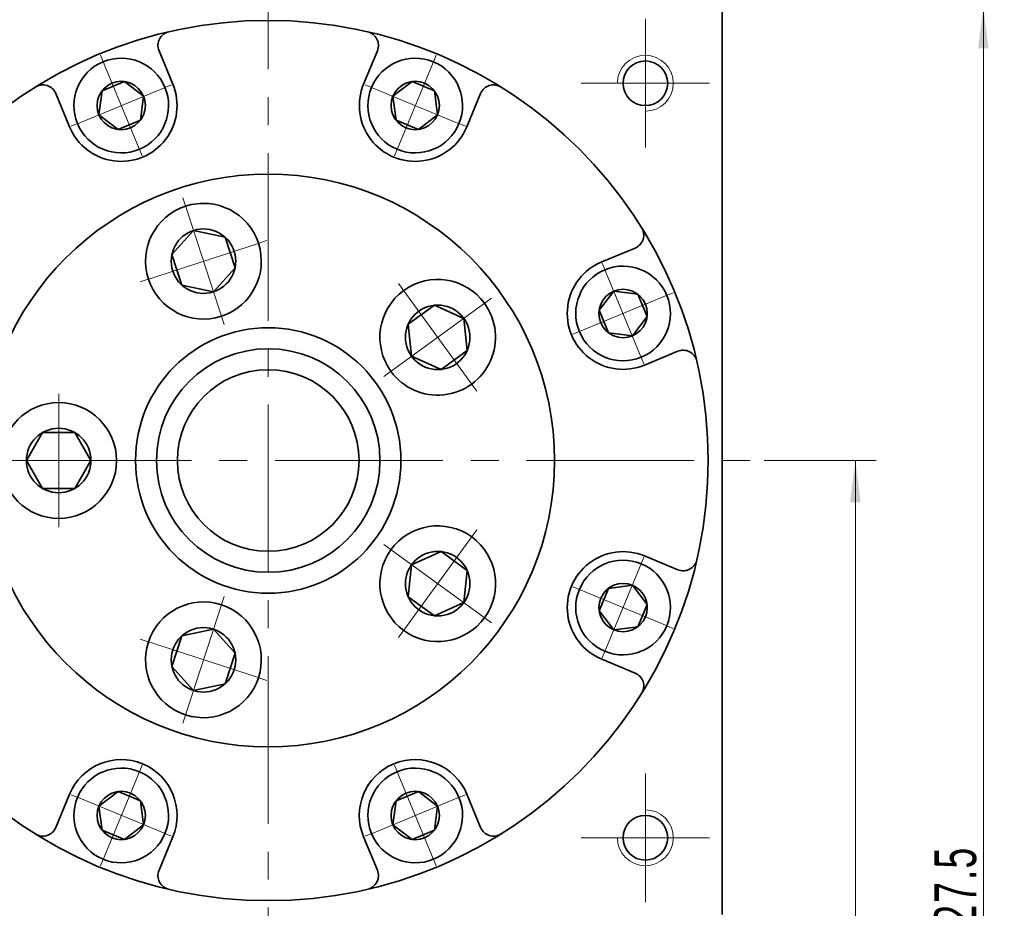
# Model space of a CAD drawing. Header units: millimetres. Extents: x 2 to 395, y 31 to 307.
# Tile 6 of 8: x 258 to 328, y 212 to 275. Entities that reach past the tile are written whole.
import ezdxf

# ---------------------------------------------------------------- set-up
doc = ezdxf.new("R2010")
doc.units = ezdxf.units.MM
doc.set_wipeout_variables(frame=1)
doc.linetypes.add('点画线', pattern=[18, 12, -2, 2, -2])
doc.layers.get('0').update_dxf_attribs({"lineweight": 35})
for name, color, linetype, lineweight in [('中心线层', 1, '点画线', 18), ('尺寸线层', 3, 'Continuous', 18), ('粗实线层', 7, 'Continuous', 35)]:
    doc.layers.add(name, color=color, linetype=linetype, lineweight=lineweight)
doc.styles.add('标准', font='txt', dxfattribs={"width": 0.667})
doc.dimstyles.new('a4-1-1', dxfattribs={"dimtxt": 3, "dimasz": 3, "dimexe": 1.5, "dimexo": 0, "dimgap": 0.5, "dimtad": 1, "dimdec": 3, "dimdsep": 46, "dimtxsty": '标准', "dimblk": '_CAXARROW', "dimcen": 0, "dimdle": 4, "dimazin": 2, "dimtfac": 0.707107, "dimtdec": 3, "dimtix": 1, "dimtmove": 2, "dimatfit": 3, "dimfxl": 0, "dimfrac": 2, "dimtolj": 1, "dimtzin": 0, "dimarcsym": 0})

# ---------------------------------------------------------------- blocks, each defined once
blk = doc.blocks.new('*X31')
at = {"layer": '尺寸线层', "linetype": 'Continuous'}
for points in [[(317.392, 243.922), (317.767, 240.922), (317.017, 240.922)], [(317.392, 148.922), (317.767, 151.922), (317.017, 151.922)]]:
    blk.add_hatch(color=0, dxfattribs=at).paths.add_polyline_path(points, flags=0)
at = {"layer": '尺寸线层', "color": 0, "linetype": 'Continuous'}
for p, q in [((310.859, 243.922), (318.892, 243.922)), ((317.392, 243.922), (317.392, 148.922)), ((280.859, 148.922), (318.892, 148.922))]:
    blk.add_line(p, q, dxfattribs=at)
at = {"layer": '尺寸线层', "color": 0, "insert": (315.409, 196.422), "char_height": 3, "width": 6, "attachment_point": 5, "rotation": 90, "line_spacing_factor": 1.15057, "style": '标准'}
blk.add_mtext('\\T1.1;95', dxfattribs=at)
blk = doc.blocks.new('_CAXARROW')
blk.add_hatch(color=0).paths.add_polyline_path([(0, 0), (-1, 0.125), (-1, -0.125)], flags=0)
blk = doc.blocks.new('*X32')
at = {"layer": '尺寸线层', "linetype": 'Continuous'}
for points in [[(326.557, 276.422), (326.932, 273.422), (326.182, 273.422)], [(326.557, 148.922), (326.932, 151.922), (326.182, 151.922)]]:
    blk.add_hatch(color=0, dxfattribs=at).paths.add_polyline_path(points, flags=0)
at = {"layer": '尺寸线层', "color": 0, "linetype": 'Continuous'}
for p, q in [((307.859, 276.422), (328.057, 276.422)), ((326.557, 276.422), (326.557, 148.922)), ((280.859, 148.922), (328.057, 148.922))]:
    blk.add_line(p, q, dxfattribs=at)
at = {"layer": '尺寸线层', "color": 0, "insert": (324.565, 212.672), "char_height": 3, "width": 13.87072, "attachment_point": 5, "rotation": 90, "line_spacing_factor": 1.15057, "style": '标准'}
blk.add_mtext('\\T1.1;127.5', dxfattribs=at)
blk = doc.blocks.new('*X34')
at = {"layer": '中心线层', "linetype": '点画线', "lineweight": 18}
for p, q in [((0, -3.89), (0, 3.89)), ((-3.89, 0), (3.89, 0))]:
    blk.add_line(p, q, dxfattribs=at)
at = {"layer": '粗实线层'}
for p, q in [((-1.732, 0), (-0.866, 1.5)), ((-0.866, 1.5), (0.866, 1.5)), ((1.732, 0), (0.866, 1.5)), ((1.732, 0), (0.866, 1.5)), ((-1.732, 0), (-0.866, -1.5)), ((1.732, 0), (0.866, -1.5)), ((-0.866, -1.5), (0.866, -1.5))]:
    blk.add_line(p, q, dxfattribs=at)
blk.add_circle((0, 0), 1.732, dxfattribs=at)
for start, end in [(0, 180), (180, 360)]:
    blk.add_arc((0, 0), 3.39, start, end, dxfattribs=at)
blk = doc.blocks.new('*X42')
at = {"layer": '中心线层', "linetype": '点画线', "lineweight": 18}
for p, q in [((0, -4.765), (0, 4.765)), ((-4.765, 0), (4.765, 0))]:
    blk.add_line(p, q, dxfattribs=at)
at = {"layer": '粗实线层'}
for p, q in [((-2.309, 0), (-1.155, 2)), ((-1.155, 2), (1.155, 2)), ((2.309, 0), (1.155, 2)), ((2.309, 0), (1.155, 2)), ((-2.309, 0), (-1.155, -2)), ((2.309, 0), (1.155, -2)), ((-1.155, -2), (1.155, -2))]:
    blk.add_line(p, q, dxfattribs=at)
blk.add_circle((0, 0), 2.309, dxfattribs=at)
for start, end in [(0, 180), (180, 360)]:
    blk.add_arc((0, 0), 4.14, start, end, dxfattribs=at)
blk = doc.blocks.new('243gh')
at = {"layer": '粗实线层'}
blk.add_circle((0, 0), 8, dxfattribs=at)
blk.add_wipeout([(-10.86, 0), (-10.86, 0.024), (-10.86, 0.049), (-10.861, 0.073), (-10.861, 0.097), (-10.862, 0.121), (-10.863, 0.146), (-10.863, 0.17), (-10.865, 0.194), (-10.866, 0.218), (-10.867, 0.242), (-10.869, 0.267), (-10.87, 0.291), (-10.872, 0.315), (-10.874, 0.339), (-10.876, 0.363), (-10.878, 0.388), (-10.881, 0.412), (-10.883, 0.436), (-10.886, 0.46), (-10.888, 0.484), (-10.891, 0.508), (-10.894, 0.532), (-10.898, 0.556), (-10.901, 0.58), (-10.904, 0.604), (-10.908, 0.628), (-10.912, 0.652), (-10.916, 0.676), (-10.92, 0.7), (-10.924, 0.724), (-10.924, 0.724), (-10.962, 0.913), (-11.009, 1.1), (-11.064, 1.284), (-11.128, 1.465), (-11.2, 1.644), (-11.281, 1.819), (-11.369, 1.99), (-11.466, 2.156), (-11.57, 2.318), (-11.681, 2.475), (-11.8, 2.627), (-11.926, 2.773), (-12.058, 2.912), (-12.196, 3.046), (-12.341, 3.173), (-12.491, 3.293), (-12.647, 3.406), (-12.808, 3.512), (-12.974, 3.61), (-13.144, 3.7), (-13.318, 3.783), (-13.495, 3.857), (-13.676, 3.923), (-13.86, 3.98), (-14.046, 4.029), (-14.234, 4.069), (-14.424, 4.1), (-14.616, 4.122), (-14.808, 4.136), (-15, 4.14), (-15, 4.14), (-15.192, 4.136), (-15.384, 4.122), (-15.576, 4.1), (-15.766, 4.069), (-15.954, 4.029), (-16.14, 3.98), (-16.324, 3.923), (-16.505, 3.857), (-16.682, 3.783), (-16.856, 3.7), (-17.026, 3.61), (-17.192, 3.512), (-17.353, 3.406), (-17.509, 3.293), (-17.659, 3.173), (-17.804, 3.046), (-17.942, 2.912), (-18.074, 2.773), (-18.2, 2.627), (-18.319, 2.475), (-18.43, 2.318), (-18.534, 2.156), (-18.631, 1.99), (-18.719, 1.819), (-18.8, 1.644), (-18.872, 1.465), (-18.936, 1.284), (-18.991, 1.1), (-19.038, 0.913), (-19.076, 0.724), (-19.076, 0.724), (-19.08, 0.7), (-19.084, 0.676), (-19.088, 0.652), (-19.092, 0.628), (-19.096, 0.604), (-19.099, 0.58), (-19.102, 0.556), (-19.106, 0.532), (-19.109, 0.508), (-19.112, 0.484), (-19.114, 0.46), (-19.117, 0.436), (-19.119, 0.412), (-19.122, 0.388), (-19.124, 0.363), (-19.126, 0.339), (-19.128, 0.315), (-19.13, 0.291), (-19.131, 0.267), (-19.133, 0.242), (-19.134, 0.218), (-19.135, 0.194), (-19.137, 0.17), (-19.137, 0.146), (-19.138, 0.121), (-19.139, 0.097), (-19.139, 0.073), (-19.14, 0.049), (-19.14, 0.024), (-19.14, 0), (-19.14, 0), (-19.134, -0.217), (-19.117, -0.433), (-19.089, -0.648), (-19.05, -0.861), (-18.999, -1.072), (-18.937, -1.279), (-18.865, -1.484), (-18.782, -1.684), (-18.689, -1.88), (-18.585, -2.07), (-18.472, -2.255), (-18.349, -2.433), (-18.217, -2.605), (-18.077, -2.77), (-17.927, -2.927), (-17.77, -3.077), (-17.605, -3.217), (-17.433, -3.349), (-17.255, -3.472), (-17.07, -3.585), (-16.88, -3.689), (-16.684, -3.782), (-16.484, -3.865), (-16.279, -3.937), (-16.072, -3.999), (-15.861, -4.05), (-15.648, -4.089), (-15.433, -4.117), (-15.217, -4.134), (-15, -4.14), (-15, -4.14), (-14.783, -4.134), (-14.567, -4.117), (-14.352, -4.089), (-14.139, -4.05), (-13.928, -3.999), (-13.721, -3.937), (-13.516, -3.865), (-13.316, -3.782), (-13.12, -3.689), (-12.93, -3.585), (-12.745, -3.472), (-12.567, -3.349), (-12.395, -3.217), (-12.23, -3.077), (-12.073, -2.927), (-11.923, -2.77), (-11.783, -2.605), (-11.651, -2.433), (-11.528, -2.255), (-11.415, -2.07), (-11.311, -1.88), (-11.218, -1.684), (-11.135, -1.484), (-11.063, -1.279), (-11.001, -1.072), (-10.95, -0.861), (-10.911, -0.648), (-10.883, -0.433), (-10.866, -0.217)]).dxf.layer = '粗实线层'
blk.add_circle((0, 0), 20.5, dxfattribs=at)
blk.add_blockref('*X42', (-15, 0), dxfattribs=at)
for points in [[(-3.356, 10.328), (-3.333, 10.336), (-3.31, 10.344), (-3.287, 10.352), (-3.264, 10.36), (-3.241, 10.368), (-3.218, 10.376), (-3.196, 10.384), (-3.173, 10.393), (-3.15, 10.401), (-3.127, 10.41), (-3.105, 10.419), (-3.082, 10.428), (-3.06, 10.437), (-3.038, 10.447), (-3.015, 10.456), (-2.993, 10.466), (-2.971, 10.475), (-2.948, 10.485), (-2.926, 10.495), (-2.904, 10.505), (-2.882, 10.515), (-2.86, 10.526), (-2.838, 10.536), (-2.817, 10.547), (-2.795, 10.557), (-2.773, 10.568), (-2.751, 10.579), (-2.73, 10.59), (-2.708, 10.602), (-2.687, 10.613), (-2.687, 10.613), (-2.519, 10.707), (-2.356, 10.81), (-2.198, 10.919), (-2.045, 11.036), (-1.898, 11.16), (-1.756, 11.291), (-1.621, 11.428), (-1.492, 11.571), (-1.371, 11.72), (-1.256, 11.874), (-1.148, 12.034), (-1.048, 12.199), (-0.956, 12.368), (-0.872, 12.541), (-0.796, 12.717), (-0.728, 12.898), (-0.669, 13.081), (-0.618, 13.266), (-0.576, 13.454), (-0.542, 13.644), (-0.518, 13.835), (-0.502, 14.027), (-0.496, 14.219), (-0.498, 14.411), (-0.509, 14.604), (-0.529, 14.795), (-0.558, 14.985), (-0.596, 15.174), (-0.643, 15.361), (-0.698, 15.545), (-0.698, 15.545), (-0.762, 15.727), (-0.834, 15.905), (-0.914, 16.08), (-1.002, 16.251), (-1.099, 16.418), (-1.202, 16.58), (-1.314, 16.737), (-1.432, 16.889), (-1.558, 17.035), (-1.69, 17.175), (-1.828, 17.309), (-1.972, 17.436), (-2.123, 17.556), (-2.278, 17.669), (-2.439, 17.775), (-2.605, 17.874), (-2.775, 17.964), (-2.948, 18.047), (-3.126, 18.121), (-3.307, 18.187), (-3.491, 18.244), (-3.677, 18.293), (-3.865, 18.334), (-4.055, 18.365), (-4.246, 18.388), (-4.438, 18.401), (-4.63, 18.406), (-4.823, 18.402), (-5.015, 18.388), (-5.206, 18.366), (-5.206, 18.366), (-5.23, 18.363), (-5.254, 18.359), (-5.278, 18.356), (-5.302, 18.352), (-5.326, 18.348), (-5.35, 18.344), (-5.374, 18.339), (-5.398, 18.335), (-5.422, 18.33), (-5.445, 18.326), (-5.469, 18.321), (-5.493, 18.316), (-5.517, 18.311), (-5.54, 18.306), (-5.564, 18.3), (-5.588, 18.295), (-5.611, 18.289), (-5.635, 18.283), (-5.658, 18.277), (-5.682, 18.271), (-5.705, 18.265), (-5.729, 18.259), (-5.752, 18.252), (-5.775, 18.246), (-5.799, 18.239), (-5.822, 18.232), (-5.845, 18.225), (-5.868, 18.218), (-5.891, 18.211), (-5.915, 18.203), (-5.915, 18.203), (-6.119, 18.131), (-6.319, 18.048), (-6.515, 17.955), (-6.705, 17.851), (-6.89, 17.738), (-7.069, 17.615), (-7.241, 17.483), (-7.405, 17.342), (-7.563, 17.193), (-7.712, 17.036), (-7.853, 16.871), (-7.985, 16.699), (-8.107, 16.521), (-8.221, 16.336), (-8.324, 16.145), (-8.417, 15.95), (-8.5, 15.749), (-8.573, 15.545), (-8.634, 15.337), (-8.685, 15.127), (-8.724, 14.913), (-8.753, 14.699), (-8.77, 14.483), (-8.775, 14.266), (-8.77, 14.049), (-8.753, 13.833), (-8.724, 13.618), (-8.685, 13.405), (-8.634, 13.194), (-8.573, 12.987), (-8.573, 12.987), (-8.5, 12.782), (-8.417, 12.582), (-8.324, 12.386), (-8.221, 12.196), (-8.107, 12.011), (-7.985, 11.832), (-7.853, 11.66), (-7.712, 11.496), (-7.563, 11.338), (-7.405, 11.189), (-7.241, 11.048), (-7.069, 10.917), (-6.89, 10.794), (-6.705, 10.681), (-6.515, 10.577), (-6.319, 10.484), (-6.119, 10.401), (-5.915, 10.328), (-5.707, 10.267), (-5.496, 10.216), (-5.283, 10.177), (-5.068, 10.149), (-4.852, 10.132), (-4.635, 10.126), (-4.419, 10.132), (-4.203, 10.149), (-3.988, 10.177), (-3.775, 10.216), (-3.564, 10.267)], [(8.786, 6.383), (8.8, 6.364), (8.815, 6.344), (8.829, 6.325), (8.844, 6.306), (8.859, 6.286), (8.874, 6.267), (8.889, 6.248), (8.904, 6.229), (8.919, 6.21), (8.934, 6.191), (8.95, 6.173), (8.965, 6.154), (8.981, 6.135), (8.997, 6.117), (9.013, 6.099), (9.028, 6.08), (9.045, 6.062), (9.061, 6.044), (9.077, 6.026), (9.093, 6.008), (9.11, 5.991), (9.127, 5.973), (9.143, 5.955), (9.16, 5.938), (9.177, 5.92), (9.194, 5.903), (9.211, 5.886), (9.228, 5.869), (9.246, 5.852), (9.263, 5.835), (9.263, 5.835), (9.405, 5.705), (9.553, 5.581), (9.706, 5.465), (9.864, 5.355), (10.027, 5.253), (10.195, 5.159), (10.368, 5.073), (10.543, 4.995), (10.723, 4.925), (10.905, 4.864), (11.09, 4.811), (11.278, 4.767), (11.467, 4.731), (11.657, 4.704), (11.849, 4.687), (12.041, 4.678), (12.234, 4.678), (12.426, 4.687), (12.618, 4.705), (12.808, 4.732), (12.998, 4.768), (13.185, 4.812), (13.37, 4.865), (13.552, 4.927), (13.732, 4.997), (13.907, 5.075), (14.079, 5.162), (14.247, 5.256), (14.41, 5.358), (14.569, 5.467), (14.569, 5.467), (14.722, 5.584), (14.869, 5.708), (15.011, 5.838), (15.146, 5.975), (15.275, 6.118), (15.397, 6.267), (15.512, 6.421), (15.62, 6.581), (15.72, 6.745), (15.812, 6.914), (15.897, 7.087), (15.973, 7.264), (16.041, 7.444), (16.101, 7.627), (16.152, 7.813), (16.194, 8), (16.228, 8.19), (16.252, 8.381), (16.268, 8.573), (16.275, 8.765), (16.273, 8.958), (16.262, 9.15), (16.242, 9.341), (16.213, 9.531), (16.175, 9.72), (16.129, 9.907), (16.074, 10.092), (16.011, 10.273), (15.939, 10.452), (15.859, 10.627), (15.859, 10.627), (15.848, 10.649), (15.837, 10.67), (15.826, 10.692), (15.815, 10.714), (15.804, 10.735), (15.793, 10.757), (15.781, 10.778), (15.77, 10.799), (15.758, 10.821), (15.746, 10.842), (15.734, 10.863), (15.722, 10.884), (15.71, 10.905), (15.698, 10.926), (15.685, 10.947), (15.673, 10.968), (15.66, 10.988), (15.647, 11.009), (15.634, 11.029), (15.621, 11.05), (15.608, 11.07), (15.595, 11.091), (15.582, 11.111), (15.568, 11.131), (15.554, 11.151), (15.541, 11.171), (15.527, 11.191), (15.513, 11.211), (15.499, 11.231), (15.485, 11.25), (15.485, 11.25), (15.353, 11.422), (15.212, 11.587), (15.063, 11.744), (14.905, 11.893), (14.741, 12.034), (14.569, 12.166), (14.39, 12.289), (14.205, 12.402), (14.015, 12.506), (13.819, 12.599), (13.619, 12.682), (13.415, 12.754), (13.207, 12.816), (12.996, 12.866), (12.783, 12.906), (12.568, 12.934), (12.352, 12.951), (12.135, 12.957), (11.919, 12.951), (11.703, 12.934), (11.488, 12.906), (11.275, 12.866), (11.064, 12.816), (10.856, 12.754), (10.652, 12.682), (10.451, 12.599), (10.256, 12.506), (10.065, 12.402), (9.88, 12.289), (9.702, 12.166), (9.702, 12.166), (9.53, 12.034), (9.365, 11.893), (9.208, 11.744), (9.059, 11.587), (8.918, 11.422), (8.786, 11.25), (8.663, 11.072), (8.55, 10.887), (8.446, 10.696), (8.353, 10.501), (8.27, 10.3), (8.198, 10.096), (8.136, 9.888), (8.086, 9.678), (8.046, 9.464), (8.018, 9.25), (8.001, 9.033), (7.995, 8.817), (8.001, 8.6), (8.018, 8.384), (8.046, 8.169), (8.086, 7.956), (8.136, 7.745), (8.198, 7.537), (8.27, 7.333), (8.353, 7.133), (8.446, 6.937), (8.55, 6.747), (8.663, 6.562)], [(8.786, -6.383), (8.772, -6.403), (8.758, -6.423), (8.744, -6.443), (8.73, -6.463), (8.716, -6.483), (8.702, -6.503), (8.689, -6.523), (8.676, -6.543), (8.662, -6.563), (8.649, -6.584), (8.636, -6.604), (8.623, -6.625), (8.61, -6.645), (8.598, -6.666), (8.585, -6.687), (8.573, -6.708), (8.56, -6.729), (8.548, -6.75), (8.536, -6.771), (8.524, -6.792), (8.513, -6.813), (8.501, -6.834), (8.489, -6.856), (8.478, -6.877), (8.467, -6.898), (8.455, -6.92), (8.444, -6.942), (8.433, -6.963), (8.423, -6.985), (8.412, -7.007), (8.412, -7.007), (8.332, -7.182), (8.26, -7.36), (8.196, -7.542), (8.141, -7.726), (8.095, -7.913), (8.057, -8.102), (8.029, -8.292), (8.009, -8.484), (7.998, -8.676), (7.996, -8.869), (8.002, -9.061), (8.018, -9.253), (8.043, -9.444), (8.077, -9.633), (8.119, -9.821), (8.17, -10.007), (8.229, -10.19), (8.298, -10.37), (8.374, -10.546), (8.458, -10.719), (8.551, -10.888), (8.651, -11.053), (8.759, -11.212), (8.874, -11.366), (8.996, -11.515), (9.124, -11.658), (9.26, -11.795), (9.401, -11.926), (9.549, -12.049), (9.702, -12.166), (9.702, -12.166), (9.86, -12.276), (10.023, -12.378), (10.191, -12.472), (10.363, -12.558), (10.539, -12.637), (10.718, -12.707), (10.901, -12.768), (11.086, -12.822), (11.273, -12.866), (11.462, -12.902), (11.653, -12.929), (11.844, -12.947), (12.037, -12.956), (12.229, -12.956), (12.421, -12.947), (12.613, -12.929), (12.804, -12.902), (12.993, -12.867), (13.18, -12.823), (13.365, -12.77), (13.548, -12.708), (13.727, -12.639), (13.903, -12.56), (14.075, -12.474), (14.243, -12.38), (14.406, -12.278), (14.565, -12.169), (14.718, -12.052), (14.866, -11.929), (15.007, -11.799), (15.007, -11.799), (15.025, -11.782), (15.042, -11.765), (15.059, -11.748), (15.076, -11.73), (15.093, -11.713), (15.11, -11.696), (15.127, -11.678), (15.144, -11.661), (15.161, -11.643), (15.177, -11.625), (15.193, -11.607), (15.21, -11.589), (15.226, -11.571), (15.242, -11.553), (15.258, -11.535), (15.274, -11.517), (15.29, -11.498), (15.305, -11.48), (15.321, -11.461), (15.336, -11.442), (15.352, -11.423), (15.367, -11.405), (15.382, -11.386), (15.397, -11.366), (15.412, -11.347), (15.427, -11.328), (15.441, -11.309), (15.456, -11.289), (15.47, -11.27), (15.485, -11.25), (15.485, -11.25), (15.607, -11.072), (15.721, -10.887), (15.824, -10.696), (15.917, -10.501), (16, -10.3), (16.073, -10.096), (16.134, -9.888), (16.185, -9.678), (16.224, -9.464), (16.253, -9.25), (16.27, -9.033), (16.275, -8.817), (16.27, -8.6), (16.253, -8.384), (16.224, -8.169), (16.185, -7.956), (16.134, -7.745), (16.073, -7.537), (16, -7.333), (15.917, -7.133), (15.824, -6.937), (15.721, -6.747), (15.607, -6.562), (15.485, -6.383), (15.353, -6.211), (15.212, -6.047), (15.063, -5.889), (14.905, -5.74), (14.741, -5.599), (14.569, -5.467), (14.569, -5.467), (14.39, -5.345), (14.205, -5.231), (14.015, -5.128), (13.819, -5.035), (13.619, -4.952), (13.415, -4.879), (13.207, -4.818), (12.996, -4.767), (12.783, -4.728), (12.568, -4.699), (12.352, -4.682), (12.135, -4.677), (11.919, -4.682), (11.703, -4.699), (11.488, -4.728), (11.275, -4.767), (11.064, -4.818), (10.856, -4.879), (10.652, -4.952), (10.451, -5.035), (10.256, -5.128), (10.065, -5.231), (9.88, -5.345), (9.702, -5.467), (9.53, -5.599), (9.365, -5.74), (9.208, -5.889), (9.059, -6.047), (8.918, -6.211)], [(-3.356, -10.328), (-3.379, -10.321), (-3.402, -10.314), (-3.425, -10.307), (-3.449, -10.3), (-3.472, -10.293), (-3.495, -10.286), (-3.518, -10.279), (-3.542, -10.273), (-3.565, -10.267), (-3.589, -10.26), (-3.612, -10.254), (-3.636, -10.248), (-3.659, -10.243), (-3.683, -10.237), (-3.707, -10.231), (-3.73, -10.226), (-3.754, -10.221), (-3.778, -10.216), (-3.801, -10.211), (-3.825, -10.206), (-3.849, -10.201), (-3.873, -10.197), (-3.897, -10.192), (-3.921, -10.188), (-3.944, -10.184), (-3.968, -10.18), (-3.992, -10.176), (-4.016, -10.172), (-4.04, -10.169), (-4.064, -10.165), (-4.064, -10.165), (-4.256, -10.143), (-4.448, -10.13), (-4.64, -10.126), (-4.832, -10.131), (-5.024, -10.144), (-5.216, -10.167), (-5.406, -10.198), (-5.594, -10.238), (-5.78, -10.287), (-5.964, -10.345), (-6.145, -10.411), (-6.322, -10.485), (-6.496, -10.568), (-6.666, -10.658), (-6.831, -10.756), (-6.992, -10.862), (-7.148, -10.975), (-7.298, -11.096), (-7.443, -11.223), (-7.581, -11.357), (-7.713, -11.497), (-7.838, -11.643), (-7.957, -11.795), (-8.068, -11.952), (-8.172, -12.114), (-8.268, -12.28), (-8.356, -12.451), (-8.437, -12.626), (-8.509, -12.805), (-8.573, -12.987), (-8.573, -12.987), (-8.628, -13.171), (-8.674, -13.358), (-8.712, -13.546), (-8.741, -13.737), (-8.761, -13.928), (-8.773, -14.12), (-8.775, -14.313), (-8.768, -14.505), (-8.753, -14.697), (-8.728, -14.888), (-8.695, -15.078), (-8.653, -15.265), (-8.602, -15.451), (-8.543, -15.634), (-8.475, -15.814), (-8.399, -15.991), (-8.314, -16.164), (-8.222, -16.333), (-8.122, -16.498), (-8.015, -16.657), (-7.9, -16.812), (-7.778, -16.961), (-7.649, -17.104), (-7.514, -17.241), (-7.373, -17.372), (-7.225, -17.495), (-7.073, -17.612), (-6.914, -17.722), (-6.751, -17.824), (-6.584, -17.919), (-6.584, -17.919), (-6.562, -17.93), (-6.541, -17.941), (-6.519, -17.952), (-6.497, -17.963), (-6.476, -17.974), (-6.454, -17.985), (-6.432, -17.996), (-6.41, -18.006), (-6.388, -18.016), (-6.366, -18.027), (-6.344, -18.037), (-6.322, -18.047), (-6.3, -18.056), (-6.278, -18.066), (-6.255, -18.076), (-6.233, -18.085), (-6.211, -18.094), (-6.188, -18.104), (-6.166, -18.113), (-6.143, -18.122), (-6.12, -18.13), (-6.098, -18.139), (-6.075, -18.147), (-6.052, -18.156), (-6.029, -18.164), (-6.007, -18.172), (-5.984, -18.18), (-5.961, -18.188), (-5.938, -18.196), (-5.915, -18.203), (-5.915, -18.203), (-5.707, -18.265), (-5.496, -18.315), (-5.283, -18.355), (-5.068, -18.383), (-4.852, -18.4), (-4.635, -18.406), (-4.419, -18.4), (-4.203, -18.383), (-3.988, -18.355), (-3.775, -18.315), (-3.564, -18.265), (-3.356, -18.203), (-3.152, -18.131), (-2.951, -18.048), (-2.756, -17.955), (-2.565, -17.851), (-2.38, -17.738), (-2.202, -17.615), (-2.03, -17.483), (-1.865, -17.342), (-1.708, -17.193), (-1.559, -17.036), (-1.418, -16.871), (-1.286, -16.699), (-1.163, -16.521), (-1.05, -16.336), (-0.946, -16.145), (-0.853, -15.95), (-0.77, -15.749), (-0.698, -15.545), (-0.698, -15.545), (-0.636, -15.337), (-0.586, -15.127), (-0.546, -14.913), (-0.518, -14.699), (-0.501, -14.483), (-0.495, -14.266), (-0.501, -14.049), (-0.518, -13.833), (-0.546, -13.618), (-0.586, -13.405), (-0.636, -13.194), (-0.698, -12.987), (-0.77, -12.782), (-0.853, -12.582), (-0.946, -12.386), (-1.05, -12.196), (-1.163, -12.011), (-1.286, -11.832), (-1.418, -11.66), (-1.559, -11.496), (-1.708, -11.338), (-1.865, -11.189), (-2.03, -11.048), (-2.202, -10.917), (-2.38, -10.794), (-2.565, -10.681), (-2.756, -10.577), (-2.951, -10.484), (-3.152, -10.401)]]:
    blk.add_wipeout(points).dxf.layer = '粗实线层'
blk.add_circle((0, 0), 9.5, dxfattribs=at)
for p, rotation in [((-4.635, 14.266), 288.0000000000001), ((12.135, 8.817), 216), ((12.135, -8.817), 144), ((-4.635, -14.266), 72.00000000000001)]:
    blk.add_blockref('*X42', p, dxfattribs=dict(at, rotation=rotation))

msp = doc.modelspace()

# ---------------------------------------------------------------- linework, layer by layer
at = {"layer": '中心线层'}
for p, q in [((275.359, 145.9217), (275.359, 279.194)), ((302.359, 275.5217), (302.359, 266.3217)), ((297.759, 270.9217), (306.959, 270.9217)), ((239.859, 243.9217), (310.859, 243.9217)), ((302.359, 221.5217), (302.359, 212.3217)), ((306.959, 216.9217), (297.759, 216.9217))]:
    msp.add_line(p, q, dxfattribs=at)
at = {"layer": '粗实线层'}
for p, q in [((307.859, 211.4217), (307.859, 276.4217)), ((268.5307, 270.8592), (267.5406, 273.2496)), ((282.1873, 270.8592), (283.1774, 273.2496)), ((261.1397, 267.7977), (260.1495, 270.1881)), ((289.5783, 267.7977), (290.5684, 270.1881)), ((299.2349, 258.1411), (301.6254, 259.1312)), ((302.2964, 250.75), (304.6868, 251.7402)), ((302.2964, 237.0935), (304.6868, 236.1033)), ((299.2349, 229.7024), (301.6254, 228.7123)), ((261.1397, 220.0458), (260.1495, 217.6554)), ((289.5783, 220.0458), (290.5684, 217.6554)), ((268.5307, 216.9843), (267.5406, 214.5939)), ((282.1873, 216.9843), (283.1774, 214.5939))]:
    msp.add_line(p, q, dxfattribs=at)
for centre, radius in [((275.359, 243.9217), 31.5), ((302.359, 270.9217), 1.6), ((302.359, 216.9217), 1.6)]:
    msp.add_circle(centre, radius, dxfattribs=at)
for centre, radius, start, end in [((268.4644, 273.6323), 1, 103.064537, 202.500054), ((282.2535, 273.6323), 1, 337.499946, 76.935463), ((259.2257, 269.8054), 1, 22.499946, 121.935463), ((264.8352, 269.3284), 4, 202.5, 22.5), ((285.8828, 269.3284), 4, 157.5, 337.5), ((291.4923, 269.8054), 1, 58.064537, 157.500054), ((301.2427, 260.0551), 1, 292.499946, 31.935463), ((300.7657, 254.4455), 4, 112.5, 292.5), ((305.0695, 250.8163), 1, 13.064537, 112.500054), ((300.7657, 233.3979), 4, 67.5, 247.5), ((305.0695, 237.0272), 1, 247.499946, 346.935463), ((301.2427, 227.7884), 1, 328.064537, 67.500054), ((264.8352, 218.5151), 4, 337.5, 157.5), ((285.8828, 218.5151), 4, 22.5, 202.5), ((259.2257, 218.038), 1, 238.064537, 337.500054), ((291.4923, 218.038), 1, 202.499946, 301.935463), ((268.4644, 214.2112), 1, 157.499946, 256.935463), ((282.2535, 214.2112), 1, 283.064537, 22.500054)]:
    msp.add_arc(centre, radius, start, end, dxfattribs=at)
at = {"layer": '粗实线层', "lineweight": 18}
for centre, start, end in [((302.359, 270.9217), 270, 180), ((302.359, 216.9217), 180, 90)]:
    msp.add_arc(centre, 2, start, end, dxfattribs=at)

# ---------------------------------------------------------------- dimensions: what is measured, and where the dimension line sits
at = {"layer": '尺寸线层'}
for base, p1, picture, middle in [((326.5568, 148.9217), (307.859, 276.4217), '*X32', (324.5652, 212.6717)), ((317.3919, 148.9217), (310.859, 243.9217), '*X31', (315.4086, 196.4217))]:
    dim = msp.add_linear_dim(base=base, p1=p1, p2=(280.859, 148.9217), angle=270, dimstyle='a4-1-1', override={"dimsah": 1, "dimtfill": 1, "dimtzin": 0}, dxfattribs=at)
    dim.commit()
    dim.dimension.update_dxf_attribs({"geometry": picture, "text_midpoint": middle})

# ---------------------------------------------------------------- next in the draw order: wipeouts: each hides what was drawn before it
for points in [[(267.9671, 270.6257), (267.959, 270.6451), (267.9508, 270.6645), (267.9424, 270.6838), (267.934, 270.7031), (267.9254, 270.7223), (267.9166, 270.7415), (267.9078, 270.7606), (267.8989, 270.7796), (267.8898, 270.7986), (267.8806, 270.8176), (267.8713, 270.8365), (267.8619, 270.8553), (267.8523, 270.8741), (267.8427, 270.8928), (267.8329, 270.9114), (267.823, 270.93), (267.813, 270.9485), (267.8029, 270.967), (267.7927, 270.9854), (267.7823, 271.0037), (267.7719, 271.022), (267.7613, 271.0402), (267.7506, 271.0583), (267.7398, 271.0764), (267.7289, 271.0944), (267.7179, 271.1123), (267.7067, 271.1302), (267.6955, 271.148), (267.6841, 271.1657), (267.6727, 271.1834), (267.6727, 271.1834), (267.5841, 271.3123), (267.4896, 271.437), (267.3895, 271.5572), (267.284, 271.6727), (267.1732, 271.7832), (267.0575, 271.8884), (266.937, 271.9882), (266.8121, 272.0823), (266.6829, 272.1706), (266.5498, 272.2528), (266.4131, 272.3288), (266.273, 272.3984), (266.1298, 272.4615), (265.9839, 272.5179), (265.8356, 272.5675), (265.6851, 272.6102), (265.5328, 272.6459), (265.379, 272.6745), (265.224, 272.6961), (265.0682, 272.7104), (264.912, 272.7176), (264.7555, 272.7175), (264.5993, 272.7102), (264.4435, 272.6957), (264.2886, 272.6741), (264.1348, 272.6453), (263.9825, 272.6094), (263.8321, 272.5666), (263.6838, 272.5169), (263.5379, 272.4604), (263.5379, 272.4604), (263.3948, 272.3972), (263.2547, 272.3275), (263.1181, 272.2514), (262.9851, 272.169), (262.856, 272.0807), (262.7311, 271.9864), (262.6107, 271.8865), (262.4951, 271.7812), (262.3844, 271.6706), (262.279, 271.5551), (262.179, 271.4348), (262.0846, 271.31), (261.9961, 271.181), (261.9137, 271.048), (261.8375, 270.9114), (261.7676, 270.7714), (261.7043, 270.6284), (261.6477, 270.4826), (261.5979, 270.3343), (261.5549, 270.1839), (261.5189, 270.0316), (261.49, 269.8779), (261.4682, 269.723), (261.4536, 269.5672), (261.4462, 269.411), (261.446, 269.2545), (261.453, 269.0982), (261.4672, 268.9425), (261.4886, 268.7875), (261.5171, 268.6337), (261.5171, 268.6337), (261.5215, 268.6131), (261.526, 268.5925), (261.5307, 268.572), (261.5354, 268.5515), (261.5403, 268.531), (261.5453, 268.5106), (261.5505, 268.4901), (261.5557, 268.4698), (261.5611, 268.4494), (261.5667, 268.4291), (261.5723, 268.4088), (261.5781, 268.3886), (261.584, 268.3684), (261.59, 268.3482), (261.5962, 268.3281), (261.6024, 268.308), (261.6088, 268.2879), (261.6153, 268.2679), (261.622, 268.2479), (261.6288, 268.228), (261.6357, 268.2081), (261.6427, 268.1883), (261.6498, 268.1685), (261.6571, 268.1487), (261.6645, 268.129), (261.672, 268.1093), (261.6796, 268.0897), (261.6874, 268.0701), (261.6952, 268.0506), (261.7032, 268.0311), (261.7032, 268.0311), (261.7754, 267.869), (261.856, 267.7109), (261.9447, 267.5572), (262.0414, 267.4083), (262.1457, 267.2647), (262.2574, 267.1268), (262.3762, 266.9949), (262.5017, 266.8694), (262.6336, 266.7506), (262.7715, 266.639), (262.9151, 266.5346), (263.0639, 266.438), (263.2176, 266.3492), (263.3758, 266.2687), (263.5379, 266.1965), (263.7036, 266.1329), (263.8724, 266.078), (264.0438, 266.0321), (264.2174, 265.9952), (264.3927, 265.9674), (264.5692, 265.9489), (264.7465, 265.9396), (264.9239, 265.9396), (265.1012, 265.9489), (265.2777, 265.9674), (265.453, 265.9952), (265.6266, 266.0321), (265.798, 266.078), (265.9668, 266.1329), (266.1325, 266.1965), (266.1325, 266.1965), (266.2946, 266.2687), (266.4528, 266.3492), (266.6065, 266.438), (266.7553, 266.5346), (266.8989, 266.639), (267.0368, 266.7506), (267.1687, 266.8694), (267.2942, 266.9949), (267.413, 267.1268), (267.5247, 267.2647), (267.629, 267.4083), (267.7256, 267.5572), (267.8144, 267.7109), (267.895, 267.869), (267.9671, 268.0311), (268.0307, 268.1968), (268.0856, 268.3656), (268.1315, 268.537), (268.1684, 268.7106), (268.1962, 268.8859), (268.2147, 269.0624), (268.224, 269.2397), (268.224, 269.4172), (268.2147, 269.5944), (268.1962, 269.7709), (268.1684, 269.9462), (268.1315, 270.1198), (268.0856, 270.2912), (268.0307, 270.46)], [(289.0147, 268.0311), (289.0227, 268.0506), (289.0306, 268.0701), (289.0384, 268.0897), (289.046, 268.1093), (289.0535, 268.129), (289.0609, 268.1487), (289.0681, 268.1685), (289.0753, 268.1883), (289.0823, 268.2081), (289.0892, 268.228), (289.096, 268.2479), (289.1026, 268.2679), (289.1091, 268.2879), (289.1155, 268.308), (289.1218, 268.3281), (289.128, 268.3482), (289.134, 268.3684), (289.1399, 268.3886), (289.1457, 268.4088), (289.1513, 268.4291), (289.1568, 268.4494), (289.1622, 268.4698), (289.1675, 268.4901), (289.1726, 268.5106), (289.1777, 268.531), (289.1825, 268.5515), (289.1873, 268.572), (289.1919, 268.5925), (289.1964, 268.6131), (289.2008, 268.6337), (289.2008, 268.6337), (289.2293, 268.7875), (289.2507, 268.9425), (289.265, 269.0982), (289.272, 269.2545), (289.2718, 269.411), (289.2644, 269.5672), (289.2497, 269.723), (289.228, 269.8779), (289.199, 270.0316), (289.1631, 270.1839), (289.1201, 270.3343), (289.0703, 270.4826), (289.0136, 270.6284), (288.9503, 270.7714), (288.8805, 270.9114), (288.8043, 271.048), (288.7218, 271.181), (288.6333, 271.31), (288.539, 271.4348), (288.439, 271.5551), (288.3336, 271.6706), (288.2229, 271.7812), (288.1072, 271.8865), (287.9869, 271.9864), (287.862, 272.0807), (287.7329, 272.169), (287.5999, 272.2514), (287.4632, 272.3275), (287.3232, 272.3972), (287.1801, 272.4604), (287.1801, 272.4604), (287.0342, 272.5169), (286.8859, 272.5666), (286.7354, 272.6094), (286.5832, 272.6453), (286.4294, 272.6741), (286.2745, 272.6957), (286.1187, 272.7102), (285.9624, 272.7175), (285.806, 272.7176), (285.6497, 272.7104), (285.494, 272.6961), (285.339, 272.6745), (285.1852, 272.6459), (285.0329, 272.6102), (284.8824, 272.5675), (284.7341, 272.5179), (284.5881, 272.4615), (284.445, 272.3984), (284.3049, 272.3288), (284.1681, 272.2528), (284.0351, 272.1706), (283.9059, 272.0823), (283.781, 271.9882), (283.6605, 271.8884), (283.5448, 271.7832), (283.434, 271.6727), (283.3285, 271.5572), (283.2284, 271.437), (283.1339, 271.3123), (283.0453, 271.1834), (283.0453, 271.1834), (283.0338, 271.1657), (283.0225, 271.148), (283.0112, 271.1302), (283.0001, 271.1123), (282.9891, 271.0944), (282.9782, 271.0764), (282.9674, 271.0583), (282.9567, 271.0402), (282.9461, 271.022), (282.9357, 271.0037), (282.9253, 270.9854), (282.9151, 270.967), (282.905, 270.9485), (282.895, 270.93), (282.8851, 270.9114), (282.8753, 270.8928), (282.8656, 270.8741), (282.8561, 270.8553), (282.8467, 270.8365), (282.8374, 270.8176), (282.8282, 270.7986), (282.8191, 270.7796), (282.8102, 270.7606), (282.8013, 270.7415), (282.7926, 270.7223), (282.784, 270.7031), (282.7755, 270.6838), (282.7672, 270.6645), (282.7589, 270.6451), (282.7508, 270.6257), (282.7508, 270.6257), (282.6872, 270.46), (282.6324, 270.2912), (282.5864, 270.1198), (282.5495, 269.9462), (282.5218, 269.7709), (282.5032, 269.5944), (282.4939, 269.4172), (282.4939, 269.2397), (282.5032, 269.0624), (282.5218, 268.8859), (282.5495, 268.7106), (282.5864, 268.537), (282.6324, 268.3656), (282.6872, 268.1968), (282.7508, 268.0311), (282.823, 267.869), (282.9036, 267.7109), (282.9923, 267.5572), (283.089, 267.4083), (283.1933, 267.2647), (283.305, 267.1268), (283.4238, 266.9949), (283.5493, 266.8694), (283.6812, 266.7506), (283.8191, 266.639), (283.9627, 266.5346), (284.1115, 266.438), (284.2652, 266.3492), (284.4233, 266.2687), (284.5855, 266.1965), (284.5855, 266.1965), (284.7512, 266.1329), (284.92, 266.078), (285.0914, 266.0321), (285.265, 265.9952), (285.4403, 265.9674), (285.6168, 265.9489), (285.794, 265.9396), (285.9715, 265.9396), (286.1488, 265.9489), (286.3253, 265.9674), (286.5006, 265.9952), (286.6742, 266.0321), (286.8456, 266.078), (287.0144, 266.1329), (287.1801, 266.1965), (287.3422, 266.2687), (287.5004, 266.3492), (287.6541, 266.438), (287.8029, 266.5346), (287.9465, 266.639), (288.0844, 266.7506), (288.2163, 266.8694), (288.3418, 266.9949), (288.4606, 267.1268), (288.5722, 267.2647), (288.6766, 267.4083), (288.7732, 267.5572), (288.862, 267.7109), (288.9425, 267.869)], [(302.063, 251.3136), (302.0824, 251.3217), (302.1018, 251.3299), (302.1211, 251.3383), (302.1404, 251.3468), (302.1596, 251.3554), (302.1787, 251.3641), (302.1978, 251.3729), (302.2169, 251.3819), (302.2359, 251.3909), (302.2548, 251.4001), (302.2737, 251.4094), (302.2925, 251.4189), (302.3113, 251.4284), (302.33, 251.4381), (302.3487, 251.4478), (302.3672, 251.4577), (302.3858, 251.4677), (302.4042, 251.4778), (302.4226, 251.4881), (302.441, 251.4984), (302.4592, 251.5089), (302.4774, 251.5194), (302.4956, 251.5301), (302.5136, 251.5409), (302.5316, 251.5518), (302.5496, 251.5629), (302.5674, 251.574), (302.5852, 251.5852), (302.603, 251.5966), (302.6206, 251.6081), (302.6206, 251.6081), (302.7496, 251.6967), (302.8743, 251.7911), (302.9945, 251.8912), (303.1099, 251.9968), (303.2204, 252.1075), (303.3257, 252.2232), (303.4255, 252.3437), (303.5196, 252.4687), (303.6079, 252.5978), (303.6901, 252.7309), (303.7661, 252.8676), (303.8357, 253.0077), (303.8987, 253.1509), (303.9551, 253.2968), (304.0047, 253.4452), (304.0474, 253.5957), (304.0831, 253.748), (304.1118, 253.9018), (304.1333, 254.0567), (304.1477, 254.2125), (304.1548, 254.3688), (304.1547, 254.5252), (304.1475, 254.6815), (304.133, 254.8372), (304.1113, 254.9921), (304.0825, 255.1459), (304.0467, 255.2982), (304.0039, 255.4486), (303.9541, 255.597), (303.8976, 255.7428), (303.8976, 255.7428), (303.8344, 255.8859), (303.7647, 256.026), (303.6886, 256.1626), (303.6063, 256.2957), (303.5179, 256.4247), (303.4237, 256.5496), (303.3238, 256.67), (303.2184, 256.7856), (303.1079, 256.8963), (302.9923, 257.0017), (302.872, 257.1017), (302.7472, 257.1961), (302.6182, 257.2846), (302.4853, 257.367), (302.3487, 257.4432), (302.2087, 257.5131), (302.0656, 257.5764), (301.9198, 257.633), (301.7715, 257.6829), (301.6211, 257.7258), (301.4689, 257.7618), (301.3151, 257.7907), (301.1602, 257.8125), (301.0045, 257.8271), (300.8482, 257.8345), (300.6918, 257.8347), (300.5355, 257.8277), (300.3797, 257.8135), (300.2247, 257.7921), (300.0709, 257.7636), (300.0709, 257.7636), (300.0503, 257.7592), (300.0298, 257.7547), (300.0092, 257.7501), (299.9887, 257.7453), (299.9683, 257.7404), (299.9478, 257.7354), (299.9274, 257.7303), (299.907, 257.725), (299.8867, 257.7196), (299.8664, 257.7141), (299.8461, 257.7084), (299.8258, 257.7026), (299.8056, 257.6967), (299.7855, 257.6907), (299.7653, 257.6846), (299.7452, 257.6783), (299.7252, 257.6719), (299.7052, 257.6654), (299.6852, 257.6587), (299.6652, 257.652), (299.6454, 257.6451), (299.6255, 257.638), (299.6057, 257.6309), (299.5859, 257.6236), (299.5662, 257.6162), (299.5466, 257.6087), (299.5269, 257.6011), (299.5074, 257.5934), (299.4879, 257.5855), (299.4684, 257.5775), (299.4684, 257.5775), (299.3062, 257.5053), (299.1481, 257.4247), (298.9944, 257.336), (298.8456, 257.2393), (298.702, 257.135), (298.564, 257.0233), (298.4322, 256.9046), (298.3067, 256.7791), (298.1879, 256.6472), (298.0762, 256.5092), (297.9719, 256.3656), (297.8752, 256.2168), (297.7865, 256.0631), (297.7059, 255.905), (297.6337, 255.7428), (297.5701, 255.5771), (297.5153, 255.4083), (297.4693, 255.2369), (297.4324, 255.0633), (297.4047, 254.888), (297.3861, 254.7115), (297.3768, 254.5343), (297.3768, 254.3568), (297.3861, 254.1796), (297.4047, 254.003), (297.4324, 253.8278), (297.4693, 253.6542), (297.5153, 253.4827), (297.5701, 253.3139), (297.6337, 253.1482), (297.6337, 253.1482), (297.7059, 252.9861), (297.7865, 252.828), (297.8752, 252.6743), (297.9719, 252.5254), (298.0762, 252.3818), (298.1879, 252.2439), (298.3067, 252.112), (298.4322, 251.9865), (298.564, 251.8678), (298.702, 251.7561), (298.8456, 251.6517), (298.9944, 251.5551), (299.1481, 251.4663), (299.3062, 251.3858), (299.4684, 251.3136), (299.6341, 251.25), (299.8029, 251.1951), (299.9743, 251.1492), (300.1479, 251.1123), (300.3232, 251.0845), (300.4997, 251.066), (300.6769, 251.0567), (300.8544, 251.0567), (301.0317, 251.066), (301.2082, 251.0845), (301.3835, 251.1123), (301.5571, 251.1492), (301.7285, 251.1951), (301.8973, 251.25)], [(299.4684, 230.266), (299.4879, 230.258), (299.5074, 230.2501), (299.5269, 230.2424), (299.5466, 230.2347), (299.5662, 230.2272), (299.5859, 230.2198), (299.6057, 230.2126), (299.6255, 230.2054), (299.6454, 230.1984), (299.6652, 230.1915), (299.6852, 230.1847), (299.7052, 230.1781), (299.7252, 230.1716), (299.7452, 230.1652), (299.7653, 230.1589), (299.7855, 230.1528), (299.8056, 230.1467), (299.8258, 230.1408), (299.8461, 230.1351), (299.8664, 230.1294), (299.8867, 230.1239), (299.907, 230.1185), (299.9274, 230.1132), (299.9478, 230.1081), (299.9683, 230.1031), (299.9887, 230.0982), (300.0092, 230.0934), (300.0298, 230.0888), (300.0503, 230.0843), (300.0709, 230.0799), (300.0709, 230.0799), (300.2247, 230.0514), (300.3797, 230.03), (300.5355, 230.0158), (300.6918, 230.0087), (300.8482, 230.0089), (301.0045, 230.0164), (301.1602, 230.031), (301.3151, 230.0528), (301.4689, 230.0817), (301.6211, 230.1176), (301.7715, 230.1606), (301.9198, 230.2105), (302.0656, 230.2671), (302.2087, 230.3304), (302.3487, 230.4002), (302.4853, 230.4765), (302.6182, 230.5589), (302.7472, 230.6474), (302.872, 230.7417), (302.9923, 230.8417), (303.1079, 230.9472), (303.2184, 231.0578), (303.3238, 231.1735), (303.4237, 231.2939), (303.5179, 231.4187), (303.6063, 231.5478), (303.6886, 231.6808), (303.7647, 231.8175), (303.8344, 231.9575), (303.8976, 232.1006), (303.8976, 232.1006), (303.9541, 232.2465), (304.0039, 232.3948), (304.0467, 232.5453), (304.0825, 232.6976), (304.1113, 232.8513), (304.133, 233.0063), (304.1475, 233.162), (304.1547, 233.3183), (304.1548, 233.4747), (304.1477, 233.631), (304.1333, 233.7868), (304.1118, 233.9417), (304.0831, 234.0955), (304.0474, 234.2478), (304.0047, 234.3983), (303.9551, 234.5467), (303.8987, 234.6926), (303.8357, 234.8357), (303.7661, 234.9758), (303.6901, 235.1126), (303.6079, 235.2457), (303.5196, 235.3748), (303.4255, 235.4998), (303.3257, 235.6202), (303.2204, 235.736), (303.1099, 235.8467), (302.9945, 235.9523), (302.8743, 236.0524), (302.7496, 236.1468), (302.6206, 236.2354), (302.6206, 236.2354), (302.603, 236.2469), (302.5852, 236.2582), (302.5674, 236.2695), (302.5496, 236.2806), (302.5316, 236.2916), (302.5136, 236.3025), (302.4956, 236.3133), (302.4774, 236.324), (302.4592, 236.3346), (302.441, 236.3451), (302.4226, 236.3554), (302.4042, 236.3656), (302.3858, 236.3758), (302.3672, 236.3858), (302.3487, 236.3957), (302.33, 236.4054), (302.3113, 236.4151), (302.2925, 236.4246), (302.2737, 236.434), (302.2548, 236.4433), (302.2359, 236.4525), (302.2169, 236.4616), (302.1978, 236.4706), (302.1787, 236.4794), (302.1596, 236.4881), (302.1404, 236.4967), (302.1211, 236.5052), (302.1018, 236.5135), (302.0824, 236.5218), (302.063, 236.5299), (302.063, 236.5299), (301.8973, 236.5935), (301.7285, 236.6483), (301.5571, 236.6943), (301.3835, 236.7312), (301.2082, 236.7589), (301.0317, 236.7775), (300.8544, 236.7868), (300.6769, 236.7868), (300.4997, 236.7775), (300.3232, 236.7589), (300.1479, 236.7312), (299.9743, 236.6943), (299.8029, 236.6483), (299.6341, 236.5935), (299.4684, 236.5299), (299.3062, 236.4577), (299.1481, 236.3771), (298.9944, 236.2884), (298.8456, 236.1917), (298.702, 236.0874), (298.564, 235.9757), (298.4322, 235.857), (298.3067, 235.7315), (298.1879, 235.5996), (298.0762, 235.4616), (297.9719, 235.3181), (297.8752, 235.1692), (297.7865, 235.0155), (297.7059, 234.8574), (297.6337, 234.6952), (297.6337, 234.6952), (297.5701, 234.5295), (297.5153, 234.3608), (297.4693, 234.1893), (297.4324, 234.0157), (297.4047, 233.8404), (297.3861, 233.6639), (297.3768, 233.4867), (297.3768, 233.3092), (297.3861, 233.132), (297.4047, 232.9555), (297.4324, 232.7802), (297.4693, 232.6066), (297.5153, 232.4351), (297.5701, 232.2663), (297.6337, 232.1006), (297.7059, 231.9385), (297.7865, 231.7804), (297.8752, 231.6267), (297.9719, 231.4778), (298.0762, 231.3342), (298.1879, 231.1963), (298.3067, 231.0644), (298.4322, 230.9389), (298.564, 230.8202), (298.702, 230.7085), (298.8456, 230.6042), (298.9944, 230.5075), (299.1481, 230.4188), (299.3062, 230.3382)], [(261.7032, 219.8123), (261.6952, 219.7929), (261.6874, 219.7734), (261.6796, 219.7538), (261.672, 219.7342), (261.6645, 219.7145), (261.6571, 219.6948), (261.6498, 219.675), (261.6427, 219.6552), (261.6357, 219.6354), (261.6288, 219.6155), (261.622, 219.5955), (261.6153, 219.5756), (261.6088, 219.5556), (261.6024, 219.5355), (261.5962, 219.5154), (261.59, 219.4953), (261.584, 219.4751), (261.5781, 219.4549), (261.5723, 219.4347), (261.5667, 219.4144), (261.5611, 219.3941), (261.5557, 219.3737), (261.5505, 219.3533), (261.5453, 219.3329), (261.5403, 219.3125), (261.5354, 219.292), (261.5307, 219.2715), (261.526, 219.251), (261.5215, 219.2304), (261.5171, 219.2098), (261.5171, 219.2098), (261.4886, 219.056), (261.4672, 218.901), (261.453, 218.7452), (261.446, 218.589), (261.4462, 218.4325), (261.4536, 218.2763), (261.4682, 218.1205), (261.49, 217.9656), (261.5189, 217.8119), (261.5549, 217.6596), (261.5979, 217.5092), (261.6477, 217.3609), (261.7043, 217.2151), (261.7676, 217.072), (261.8375, 216.9321), (261.9137, 216.7955), (261.9961, 216.6625), (262.0846, 216.5335), (262.179, 216.4087), (262.279, 216.2884), (262.3844, 216.1729), (262.4951, 216.0623), (262.6107, 215.9569), (262.7311, 215.8571), (262.856, 215.7628), (262.9851, 215.6744), (263.1181, 215.5921), (263.2547, 215.516), (263.3948, 215.4463), (263.5379, 215.3831), (263.5379, 215.3831), (263.6838, 215.3266), (263.8321, 215.2769), (263.9825, 215.234), (264.1348, 215.1982), (264.2886, 215.1694), (264.4435, 215.1478), (264.5993, 215.1333), (264.7555, 215.126), (264.912, 215.1259), (265.0682, 215.1331), (265.224, 215.1474), (265.379, 215.1689), (265.5328, 215.1976), (265.6851, 215.2333), (265.8356, 215.276), (265.9839, 215.3256), (266.1298, 215.382), (266.273, 215.4451), (266.4131, 215.5147), (266.5498, 215.5906), (266.6829, 215.6729), (266.8121, 215.7611), (266.937, 215.8553), (267.0575, 215.9551), (267.1732, 216.0603), (267.284, 216.1708), (267.3895, 216.2863), (267.4896, 216.4065), (267.5841, 216.5312), (267.6727, 216.6601), (267.6727, 216.6601), (267.6841, 216.6778), (267.6955, 216.6955), (267.7067, 216.7133), (267.7179, 216.7311), (267.7289, 216.7491), (267.7398, 216.7671), (267.7506, 216.7852), (267.7613, 216.8033), (267.7719, 216.8215), (267.7823, 216.8398), (267.7927, 216.8581), (267.8029, 216.8765), (267.813, 216.895), (267.823, 216.9135), (267.8329, 216.9321), (267.8427, 216.9507), (267.8523, 216.9694), (267.8619, 216.9882), (267.8713, 217.007), (267.8806, 217.0259), (267.8898, 217.0448), (267.8989, 217.0638), (267.9078, 217.0829), (267.9166, 217.102), (267.9254, 217.1211), (267.934, 217.1404), (267.9424, 217.1596), (267.9508, 217.179), (267.959, 217.1983), (267.9671, 217.2178), (267.9671, 217.2178), (268.0307, 217.3834), (268.0856, 217.5522), (268.1315, 217.7237), (268.1684, 217.8973), (268.1962, 218.0726), (268.2147, 218.2491), (268.224, 218.4263), (268.224, 218.6038), (268.2147, 218.781), (268.1962, 218.9575), (268.1684, 219.1328), (268.1315, 219.3064), (268.0856, 219.4779), (268.0307, 219.6467), (267.9671, 219.8123), (267.895, 219.9745), (267.8144, 220.1326), (267.7256, 220.2863), (267.629, 220.4352), (267.5247, 220.5788), (267.413, 220.7167), (267.2942, 220.8486), (267.1687, 220.9741), (267.0368, 221.0928), (266.8989, 221.2045), (266.7553, 221.3088), (266.6065, 221.4055), (266.4528, 221.4942), (266.2946, 221.5748), (266.1325, 221.647), (266.1325, 221.647), (265.9668, 221.7106), (265.798, 221.7654), (265.6266, 221.8114), (265.453, 221.8483), (265.2777, 221.876), (265.1012, 221.8946), (264.9239, 221.9039), (264.7465, 221.9039), (264.5692, 221.8946), (264.3927, 221.876), (264.2174, 221.8483), (264.0438, 221.8114), (263.8724, 221.7654), (263.7036, 221.7106), (263.5379, 221.647), (263.3758, 221.5748), (263.2176, 221.4942), (263.0639, 221.4055), (262.9151, 221.3088), (262.7715, 221.2045), (262.6336, 221.0928), (262.5017, 220.9741), (262.3762, 220.8486), (262.2574, 220.7167), (262.1457, 220.5788), (262.0414, 220.4352), (261.9447, 220.2863), (261.856, 220.1326), (261.7754, 219.9745)], [(282.7508, 217.2178), (282.7589, 217.1983), (282.7672, 217.179), (282.7755, 217.1596), (282.784, 217.1404), (282.7926, 217.1211), (282.8013, 217.102), (282.8102, 217.0829), (282.8191, 217.0638), (282.8282, 217.0448), (282.8374, 217.0259), (282.8467, 217.007), (282.8561, 216.9882), (282.8656, 216.9694), (282.8753, 216.9507), (282.8851, 216.9321), (282.895, 216.9135), (282.905, 216.895), (282.9151, 216.8765), (282.9253, 216.8581), (282.9357, 216.8398), (282.9461, 216.8215), (282.9567, 216.8033), (282.9674, 216.7852), (282.9782, 216.7671), (282.9891, 216.7491), (283.0001, 216.7311), (283.0112, 216.7133), (283.0225, 216.6955), (283.0338, 216.6778), (283.0453, 216.6601), (283.0453, 216.6601), (283.1339, 216.5312), (283.2284, 216.4065), (283.3285, 216.2863), (283.434, 216.1708), (283.5448, 216.0603), (283.6605, 215.9551), (283.781, 215.8553), (283.9059, 215.7611), (284.0351, 215.6729), (284.1681, 215.5906), (284.3049, 215.5147), (284.445, 215.4451), (284.5881, 215.382), (284.7341, 215.3256), (284.8824, 215.276), (285.0329, 215.2333), (285.1852, 215.1976), (285.339, 215.1689), (285.494, 215.1474), (285.6497, 215.1331), (285.806, 215.1259), (285.9624, 215.126), (286.1187, 215.1333), (286.2745, 215.1478), (286.4294, 215.1694), (286.5832, 215.1982), (286.7354, 215.234), (286.8859, 215.2769), (287.0342, 215.3266), (287.1801, 215.3831), (287.1801, 215.3831), (287.3232, 215.4463), (287.4632, 215.516), (287.5999, 215.5921), (287.7329, 215.6744), (287.862, 215.7628), (287.9869, 215.8571), (288.1072, 215.9569), (288.2229, 216.0623), (288.3336, 216.1729), (288.439, 216.2884), (288.539, 216.4087), (288.6333, 216.5335), (288.7218, 216.6625), (288.8043, 216.7955), (288.8805, 216.9321), (288.9503, 217.072), (289.0136, 217.2151), (289.0703, 217.3609), (289.1201, 217.5092), (289.1631, 217.6596), (289.199, 217.8119), (289.228, 217.9656), (289.2497, 218.1205), (289.2644, 218.2763), (289.2718, 218.4325), (289.272, 218.589), (289.265, 218.7452), (289.2507, 218.901), (289.2293, 219.056), (289.2008, 219.2098), (289.2008, 219.2098), (289.1964, 219.2304), (289.1919, 219.251), (289.1873, 219.2715), (289.1825, 219.292), (289.1777, 219.3125), (289.1726, 219.3329), (289.1675, 219.3533), (289.1622, 219.3737), (289.1568, 219.3941), (289.1513, 219.4144), (289.1457, 219.4347), (289.1399, 219.4549), (289.134, 219.4751), (289.128, 219.4953), (289.1218, 219.5154), (289.1155, 219.5355), (289.1091, 219.5556), (289.1026, 219.5756), (289.096, 219.5955), (289.0892, 219.6155), (289.0823, 219.6354), (289.0753, 219.6552), (289.0681, 219.675), (289.0609, 219.6948), (289.0535, 219.7145), (289.046, 219.7342), (289.0384, 219.7538), (289.0306, 219.7734), (289.0227, 219.7929), (289.0147, 219.8123), (289.0147, 219.8123), (288.9425, 219.9745), (288.862, 220.1326), (288.7732, 220.2863), (288.6766, 220.4352), (288.5722, 220.5788), (288.4606, 220.7167), (288.3418, 220.8486), (288.2163, 220.9741), (288.0844, 221.0928), (287.9465, 221.2045), (287.8029, 221.3088), (287.6541, 221.4055), (287.5004, 221.4942), (287.3422, 221.5748), (287.1801, 221.647), (287.0144, 221.7106), (286.8456, 221.7654), (286.6742, 221.8114), (286.5006, 221.8483), (286.3253, 221.876), (286.1488, 221.8946), (285.9715, 221.9039), (285.794, 221.9039), (285.6168, 221.8946), (285.4403, 221.876), (285.265, 221.8483), (285.0914, 221.8114), (284.92, 221.7654), (284.7512, 221.7106), (284.5855, 221.647), (284.5855, 221.647), (284.4233, 221.5748), (284.2652, 221.4942), (284.1115, 221.4055), (283.9627, 221.3088), (283.8191, 221.2045), (283.6812, 221.0928), (283.5493, 220.9741), (283.4238, 220.8486), (283.305, 220.7167), (283.1933, 220.5788), (283.089, 220.4352), (282.9923, 220.2863), (282.9036, 220.1326), (282.823, 219.9745), (282.7508, 219.8123), (282.6872, 219.6467), (282.6324, 219.4779), (282.5864, 219.3064), (282.5495, 219.1328), (282.5218, 218.9575), (282.5032, 218.781), (282.4939, 218.6038), (282.4939, 218.4263), (282.5032, 218.2491), (282.5218, 218.0726), (282.5495, 217.8973), (282.5864, 217.7237), (282.6324, 217.5522), (282.6872, 217.3834)]]:
    msp.add_wipeout(points).dxf.layer = '粗实线层'

# ---------------------------------------------------------------- next in the draw order: block references
at = {"layer": '粗实线层'}
for p, rotation in [((264.8352, 269.3284), 22.5), ((285.8828, 269.3284), 337.5000000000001), ((300.7657, 254.4455), 292.5000000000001), ((300.7657, 233.3979), 247.5000000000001), ((264.8352, 218.5151), 157.5000000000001), ((285.8828, 218.5151), 202.5)]:
    msp.add_blockref('*X34', p, dxfattribs=dict(at, rotation=rotation))

# ---------------------------------------------------------------- next in the draw order: block references
msp.add_blockref('243gh', (275.359, 243.9217), dxfattribs=at)

# ---------------------------------------------------------------- next in the draw order: linework, layer by layer
msp.add_circle((275.359, 243.9217), 6.5, dxfattribs=at)

doc.saveas('drawing.dxf')
